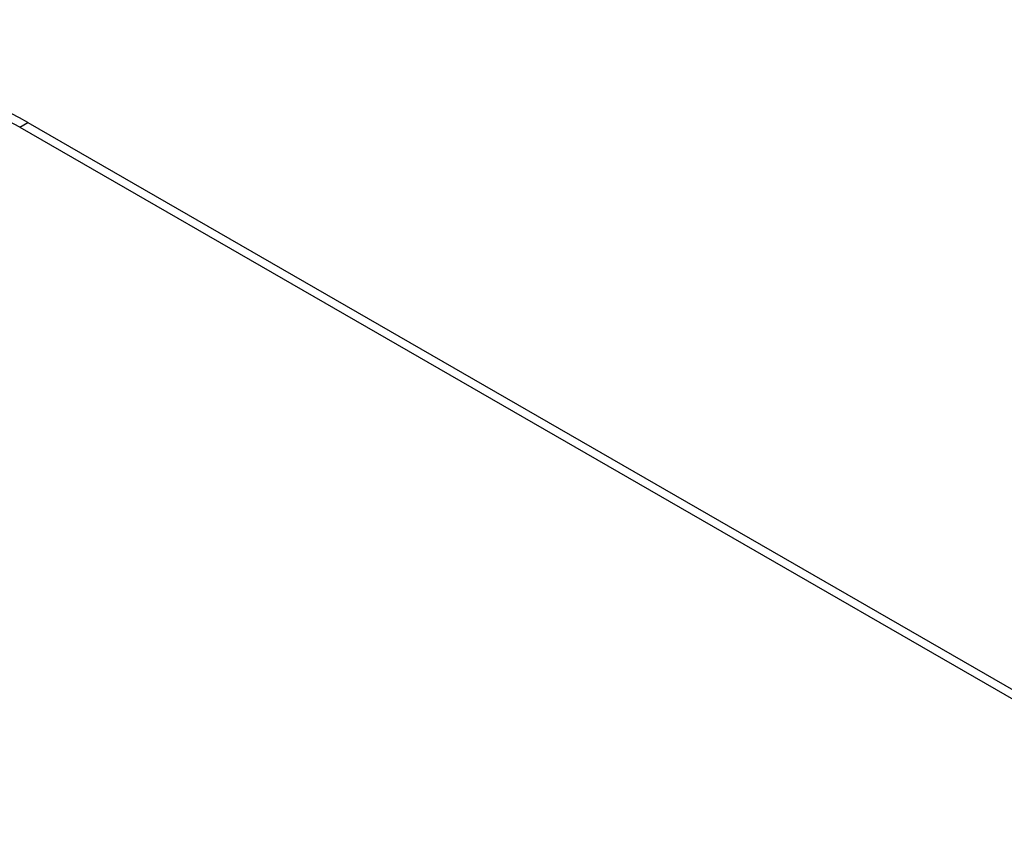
# Model space of a CAD drawing. Header units: inches. Extents: x 20 to 683, y 61 to 320.
# Tile 239 of 256: x 627.615 to 628.13, y 279.502 to 279.928. Entities that reach past the tile are written whole.
import ezdxf

# ---------------------------------------------------------------- set-up
doc = ezdxf.new("R2010")
doc.units = ezdxf.units.IN
doc.header["$MEASUREMENT"] = 0
doc.layers.add('Visible Edges(ANSI)', color=7, linetype='Continuous', lineweight=25)
doc.layers.add('Visible Tangent Edges(ANSI)', color=7, linetype='Continuous', lineweight=25)

msp = doc.modelspace()

# ---------------------------------------------------------------- linework, layer by layer
at = {"layer": 'Visible Edges(ANSI)'}
for p, q in [((627.61973, 279.87376), (629.74106, 278.65218)), ((627.61549, 279.87132), (629.73681, 278.64973))]:
    msp.add_line(p, q, dxfattribs=at)
for centre, end_param in [((627.61549, 279.66693), 7.070517), ((627.61973, 279.66938), 6.283185)]:
    msp.add_ellipse(centre, major_axis=(-0.12476, 0.21665), ratio=0.578093, start_param=5.499721, end_param=end_param, dxfattribs=at)
at = {"layer": 'Visible Tangent Edges(ANSI)'}
msp.add_line((627.61549, 279.87132), (627.61973, 279.87376), dxfattribs=at)

doc.saveas('drawing.dxf')
